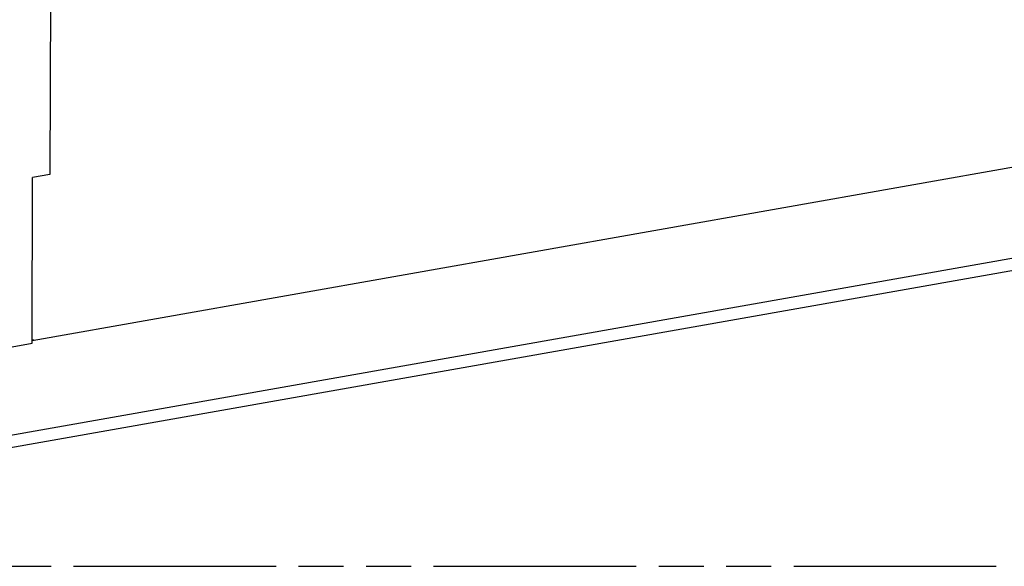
# Model space of a CAD drawing. Header units: millimetres. Extents: x 0 to 210, y 0 to 297.
# Tile 12 of 17: x 79 to 121, y 208 to 231. Entities that reach past the tile are written whole.
import ezdxf

# ---------------------------------------------------------------- set-up
doc = ezdxf.new("R2010")
doc.units = ezdxf.units.MM
doc.header["$LTSCALE"] = 19.36
doc.linetypes.add('PHANTOM', pattern=[0.8, 0.45, -0.05, 0.1, -0.05, 0.1, -0.05])
doc.layers.get('0').update_dxf_attribs({"linetype": 'CONTINUOUS'})
doc.layers.add('DEFAULT_3', color=7, linetype='PHANTOM')

msp = doc.modelspace()

# ---------------------------------------------------------------- linework, layer by layer
at = {"color": 7, "linetype": 'CONTINUOUS'}
for p, q in [((80.1203, 234.6642), (80.08988, 224.52778)), ((79.32416, 217.38744), (133.72976, 227.00971)), ((80.08988, 224.52778), (79.3452, 224.39608)), ((79.32381, 217.26971), (79.3452, 224.39608)), ((66.28003, 210.63808), (140.53935, 223.77141)), ((66.53568, 215.00802), (79.3239, 217.26972))]:
    msp.add_line(p, q, dxfattribs=at)
at = {"color": 9, "linetype": 'CONTINUOUS'}
msp.add_line((66.57607, 211.22502), (140.82755, 224.35701), dxfattribs=at)
at = {"color": 7, "linetype": 'CONTINUOUS'}
msp.add_open_spline([(79.39786, 217.40065), (79.39164, 217.39962), (79.36711, 217.39674), (79.34188, 217.39907), (79.32418, 217.40406)], degree=3, knots=[0, 0, 0, 0, 0.25539955, 1, 1, 1, 1], dxfattribs=at)
at = {"layer": 'DEFAULT_3', "color": 7, "linetype": 'PHANTOM'}
msp.add_line((50.12864, 207.68), (150.12864, 207.68), dxfattribs=at)

doc.saveas('drawing.dxf')
